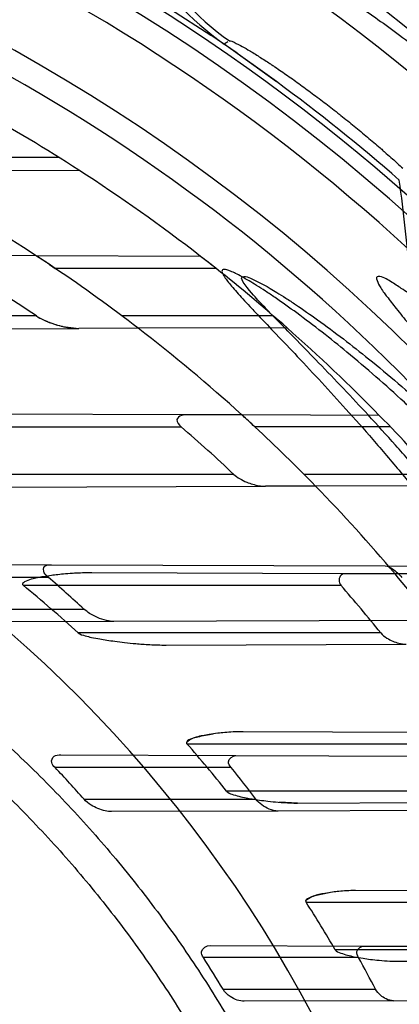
# Model space of a CAD drawing. Header units: millimetres. Extents: x 0 to 297, y 0 to 210.
# Tile 47 of 256: x 146.0358 to 146.1197, y 91.2105 to 91.428. Entities that reach past the tile are written whole.
import ezdxf

# ---------------------------------------------------------------- set-up
doc = ezdxf.new("R2010")
doc.units = ezdxf.units.MM
doc.header["$LTSCALE"] = 16.335
doc.layers.get('0').update_dxf_attribs({"linetype": 'CONTINUOUS'})
for name, color, linetype in [('01_GLOBAL', 7, 'CONTINUOUS'), ('INTFCLR_1', 7, 'CONTINUOUS'), ('INTFCLR_144815', 7, 'CONTINUOUS')]:
    doc.layers.add(name, color=color, linetype=linetype)

msp = doc.modelspace()

# ---------------------------------------------------------------- linework, layer by layer
at = {"color": 7, "linetype": 'Continuous'}
msp.add_circle((146.8548034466, 92.13446435), 2.66, dxfattribs=at)
at = {"color": 9, "linetype": 'Continuous'}
msp.add_arc((146.8548034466, 92.13446435), 2.6259090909, 182.9674534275, 267.0325465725, dxfattribs=at)
at = {"layer": '01_GLOBAL', "color": 7, "linetype": 'Continuous'}
msp.add_circle((146.8548034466, 92.13446435), 2.695, dxfattribs=at)
at = {"layer": 'INTFCLR_1', "color": 9, "linetype": 'Continuous'}
for p, q in [((146.0444739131, 91.3975186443), (145.9487531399, 91.3975186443)), ((145.9657333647, 91.3944589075), (146.0488330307, 91.3947489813)), ((146.0757812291, 91.3756942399), (146.0394220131, 91.3758211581)), ((146.0792014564, 91.3730186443), (146.0436433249, 91.3730186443)), ((146.0394833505, 91.3625186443), (145.9117306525, 91.3625186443)), ((146.091902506, 91.3625186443), (146.0584182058, 91.3625186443)), ((145.9692814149, 91.3594712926), (146.0488841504, 91.35974915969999)), ((146.0948933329, 91.3599097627), (146.0620095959, 91.3597949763)), ((146.0729750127, 91.3407040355), (146.0044979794, 91.34094306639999)), ((146.1153019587, 91.34055628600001), (146.0849143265, 91.3406623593)), ((145.9823517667, 91.3380186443), (146.0714762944, 91.3380186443)), ((146.117767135, 91.3380186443), (146.0877972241, 91.3380186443)), ((146.0831426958, 91.3275186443), (146.00152254, 91.3275186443)), ((146.12750555, 91.3275186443), (146.0986647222, 91.3275186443)), ((146.0286291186, 91.324678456), (146.0901310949, 91.3248931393)), ((146.1297089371, 91.3250312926), (146.1012081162, 91.32493180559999)), ((145.9941342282, 91.30772924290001), (146.0428359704, 91.307559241)), ((146.1165994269, 91.307301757), (146.1906055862, 91.3070434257)), ((146.0421269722, 91.3047686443), (145.9931419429, 91.3047686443)), ((146.1083527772, 91.3055805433), (146.0517130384, 91.3057782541)), ((146.1457980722, 91.305449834), (146.1187734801, 91.3055441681)), ((146.0365197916, 91.3030186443), (146.1067828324, 91.3030186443)), ((146.0033985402, 91.2977686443), (146.0499976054, 91.2977686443)), ((146.0566160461, 91.2950261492), (146.0122911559, 91.2948714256)), ((146.1156249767, 91.2925186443), (146.0487327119, 91.2925186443)), ((146.0681950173, 91.2898165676), (146.1212333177, 91.290001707)), ((146.1354262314, 91.27048603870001), (146.085160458, 91.2706615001)), ((146.0727722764, 91.2680186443), (146.1337636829, 91.2680186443)), ((146.0448644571, 91.2655521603), (146.0835865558, 91.2654169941)), ((146.0825676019, 91.26276864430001), (146.0435891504, 91.26276864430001)), ((146.1405891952, 91.2575186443), (146.0815347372, 91.2575186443)), ((146.0500057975, 91.2557686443), (146.0879751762, 91.2557686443)), ((146.0972084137, 91.25491784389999), (146.1452844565, 91.25508566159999)), ((146.0929097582, 91.2531528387), (146.0560940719, 91.2530243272)), ((146.1563456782, 91.2354130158), (146.1100284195, 91.2355746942)), ((146.0991052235, 91.2330186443), (146.1545759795, 91.2330186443)), ((146.0779468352, 91.22343668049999), (146.1119759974, 91.2233178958)), ((146.1598068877, 91.22251864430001), (146.1055605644, 91.22251864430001)), ((146.1107020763, 91.22076864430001), (146.0764210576, 91.22076864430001)), ((146.1189566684, 91.21999375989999), (146.1638468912, 91.220150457)), ((146.0807451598, 91.2137686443), (146.1144854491, 91.2137686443)), ((146.1184178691, 91.2112418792), (146.0854226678, 91.2111267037))]:
    msp.add_line(p, q, dxfattribs=at)
at = {"layer": 'INTFCLR_1', "color": 6, "linetype": 'Continuous'}
for p, q in [((146.0394220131, 91.3758211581), (146.0245442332, 91.3758730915)), ((146.0620095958, 91.3597949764), (146.0488841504, 91.35974915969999)), ((146.0849143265, 91.3406623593), (146.0729750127, 91.3407040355)), ((146.1012081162, 91.32493180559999), (146.0901310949, 91.3248931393)), ((146.0428359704, 91.307559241), (146.1165994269, 91.307301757)), ((146.1187734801, 91.3055441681), (146.1083527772, 91.3055805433)), ((146.1264587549, 91.2952699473), (146.0566160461, 91.2950261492)), ((146.0835865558, 91.2654169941), (146.1476880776, 91.2651932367)), ((146.1548589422, 91.253369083), (146.0929097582, 91.2531528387)), ((146.1119759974, 91.2233178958), (146.1705875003, 91.22311330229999)), ((146.1184178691, 91.2112418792), (146.1757315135, 91.2114419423))]:
    msp.add_line(p, q, dxfattribs=at)
at = {"layer": 'INTFCLR_1', "color": 7, "linetype": 'Continuous'}
for p, q in [((146.078115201, 91.37387513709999), (146.0757812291, 91.3756942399)), ((146.0423474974, 91.3738879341), (146.0436433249, 91.3730186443)), ((146.0792014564, 91.3730186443), (146.078115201, 91.37387513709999)), ((146.0453558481, 91.3602002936), (146.0488841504, 91.35974915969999)), ((146.0868533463, 91.33889048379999), (146.0877972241, 91.3380186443)), ((146.0972084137, 91.25491784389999), (146.0932572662, 91.25507969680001))]:
    msp.add_line(p, q, dxfattribs=at)
at = {"layer": 'INTFCLR_1', "color": 6, "linetype": 'Continuous'}
for centre, radius, start, end in [((145.8396077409, 91.0702686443), 0.4224162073, 270, 90.00000002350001), ((145.8396077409, 91.0702686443), 0.4014439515, 270, 90.00000002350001), ((145.8396077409, 91.0702686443), 0.3860864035, 57.18603115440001, 61.0218089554), ((145.8415325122, 91.0710035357), 0.3523713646, 55.82187042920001, 58.99173825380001), ((145.8396077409, 91.0702686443), 0.3650864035, 52.4700577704, 56.0223614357), ((145.8396077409, 91.0702686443), 0.3860864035, 48.60750313, 51.6422147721), ((145.8396077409, 91.0702686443), 0.3860864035, 41.2891321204, 44.43264804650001), ((145.8371943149, 91.0659732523), 0.3590216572, 46.7603402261, 49.2653936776), ((145.8396077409, 91.0702686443), 0.3650864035, 44.23014287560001, 47.17118210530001), ((145.8401559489, 91.0697524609), 0.3098788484, 47.37685882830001, 49.3245008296), ((145.8396077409, 91.0702686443), 0.3650864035, 37.010446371, 40.1235459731), ((145.8490106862, 91.0725677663), 0.2970980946, 47.75960510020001, 50.86606315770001), ((145.8283371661, 91.0595672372), 0.3698657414, 39.0373592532, 41.1639436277), ((145.8478047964, 91.0713726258), 0.2987976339, 38.53434000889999, 41.15698718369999), ((145.8400518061, 91.0697523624), 0.2805044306, 41.5404913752, 43.4802280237), ((145.8399590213, 91.069762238), 0.3100167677, 36.869053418, 38.5038802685), ((145.8469955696, 91.0707887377), 0.2997962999, 30.4050647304, 32.7608541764), ((145.83985929, 91.0698020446), 0.2806285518, 30.8648533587, 32.544793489), ((145.8397988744, 91.0698279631), 0.3101155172, 27.6553429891, 29.1254894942)]:
    msp.add_arc(centre, radius, start, end, dxfattribs=at)
at = {"layer": 'INTFCLR_1', "color": 9, "linetype": 'Continuous'}
for radius, start, end in [(0.3650864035, 56.81755615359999, 90), (0.3860864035, 52.2866422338, 57.18603115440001), (0.2950858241, 22.4933176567, 89.9999999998), (0.3650864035, 47.7850563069, 52.4700577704), (0.3860864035, 44.43264804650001, 48.60750313), (0.3650864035, 40.1235459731, 44.23014287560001)]:
    msp.add_arc((145.8396077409, 91.0702686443), radius, start, end, dxfattribs=at)
at = {"layer": 'INTFCLR_1', "color": 7, "linetype": 'Continuous'}
for centre, radius, start, end in [((145.8396077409, 91.0702686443), 0.3650864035, 56.0223614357, 56.81755615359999), ((145.8514700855, 91.0882195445), 0.3435703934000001, 56.2500143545, 56.83478749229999), ((145.8396077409, 91.0702686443), 0.3860864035, 51.6422147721, 52.2866422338), ((145.8398234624, 91.0705454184), 0.3857354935, 51.84642445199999, 52.2868423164), ((145.9586349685, 91.2009723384), 0.1883076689, 47.467026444, 47.88651354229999), ((145.8396077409, 91.0702686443), 0.3650864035, 47.17118210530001, 47.7850563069), ((146.051564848, 91.2423359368), 0.0634424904, 89.86616708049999, 93.49403064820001)]:
    msp.add_arc(centre, radius, start, end, dxfattribs=at)
at = {"layer": 'INTFCLR_1', "color": 9, "linetype": 'Continuous'}
for points, knots in [([(146.215167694, 90.9396470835), (146.2159987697, 90.9419085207), (146.2176274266, 90.946474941), (146.2207305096, 90.9557355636), (146.2257654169, 90.97235802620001), (146.2304341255, 90.99186806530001), (146.2335169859, 91.0093050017), (146.2348129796, 91.0182086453), (146.2354818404, 91.02335838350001), (146.2370256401, 91.0362869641), (146.2386297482, 91.0583777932), (146.2383725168, 91.0844410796), (146.2371603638, 91.1013312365), (146.2363978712, 91.10913017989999), (146.2358364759, 91.11431722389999), (146.2341019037, 91.1283170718), (146.2301634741, 91.1507347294), (146.2244881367, 91.17262139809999), (146.2204287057, 91.18561168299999), (146.2189019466, 91.1902581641), (146.2165792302, 91.19710265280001), (146.2113391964, 91.2114121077), (146.2022901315, 91.2324139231), (146.191984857, 91.25225539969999), (146.1848007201, 91.2644679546), (146.1814430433, 91.2699042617), (146.1792124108, 91.2734478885), (146.1731796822, 91.2827676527), (146.1630706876, 91.2970711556), (146.1490288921, 91.31448381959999), (146.1371354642, 91.3275359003), (146.1288272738, 91.33587871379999), (146.1242335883, 91.3402958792), (146.1178598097, 91.34625301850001), (146.1089384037, 91.3540531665), (146.0992814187, 91.3616216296), (146.0931582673, 91.3659756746), (146.0901748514, 91.36797805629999), (146.0877179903, 91.3695554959), (146.0855301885, 91.370872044), (146.0836031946, 91.37188306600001), (146.0825200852, 91.3723860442), (146.0816575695, 91.37269367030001), (146.0810609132, 91.3728329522), (146.0805598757, 91.3727572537), (146.0804622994, 91.37228572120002), (146.0807027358, 91.3717645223), (146.0811202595, 91.37104224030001), (146.0817948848, 91.3701330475), (146.0826939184, 91.36902450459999), (146.0838249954, 91.3677243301), (146.0851758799, 91.36623182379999), (146.086740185, 91.3645487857), (146.0892045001, 91.3619398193), (146.0927127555, 91.3582725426), (146.0992604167, 91.35140180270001), (146.106411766, 91.3436935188), (146.1129263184, 91.3363261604), (146.1169531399, 91.331641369), (146.123428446, 91.3239507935), (146.1333417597, 91.31148785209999), (146.1463378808, 91.2933556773), (146.155744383, 91.27855323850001), (146.1619029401, 91.26801686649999), (146.1660815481, 91.2606062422), (146.1732904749, 91.2470796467), (146.1829180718, 91.22665319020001), (146.189559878, 91.2096229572), (146.192649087, 91.2007931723)], [0, 0, 0, 0, 0.0103790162, 0.0208837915, 0.0420711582, 0.08518389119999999, 0.1071959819, 0.1183353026, 0.1239410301, 0.1295663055, 0.1744258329, 0.2192337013, 0.2417180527, 0.2473539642, 0.2529903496, 0.2641931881, 0.3081223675, 0.3509244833, 0.3614867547, 0.3667496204, 0.3719934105, 0.3926231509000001, 0.4323812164, 0.470412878, 0.488854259, 0.4934078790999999, 0.4979383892, 0.5068921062, 0.5412323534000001, 0.5733304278, 0.6031976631, 0.6172528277, 0.6240454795, 0.630650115, 0.6548352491, 0.6750685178, 0.6834752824, 0.6871962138, 0.6905460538, 0.6960524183, 0.6981915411, 0.6999110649, 0.7012078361, 0.7020914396, 0.7026255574, 0.7031007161, 0.7038824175, 0.7050749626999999, 0.7066970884, 0.7087489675, 0.7112252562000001, 0.7141187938, 0.7174211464, 0.7211233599, 0.729578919, 0.7392839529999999, 0.762009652, 0.7748693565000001, 0.7816473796, 0.7886214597, 0.8181786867, 0.8502212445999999, 0.8846823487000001, 0.8936821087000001, 0.9027944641, 0.9213301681, 0.9597016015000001, 1, 1, 1, 1]), ([(146.1992099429, 91.20019722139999), (146.1960588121, 91.2089902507), (146.1892828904, 91.22594970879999), (146.1794698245, 91.24627169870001), (146.1721239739, 91.2597257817), (146.1678648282, 91.26709857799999), (146.1615839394, 91.2775869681), (146.1519904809, 91.292320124), (146.1387431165, 91.3103555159), (146.12864185, 91.32274522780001), (146.1220434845, 91.3303899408), (146.1179380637, 91.3350487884), (146.1112965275, 91.3423740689), (146.104001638, 91.3500411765), (146.0973362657, 91.35685518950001), (146.0937384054, 91.3605216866), (146.091259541, 91.3630706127), (146.089155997, 91.3652879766), (146.0875467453, 91.3669643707), (146.0839795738, 91.37126884), (146.0853256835, 91.3712686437)], [0, 0, 0, 0, 0.1351411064, 0.2639657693, 0.3262515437, 0.3568857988, 0.3871506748, 0.5031238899, 0.6110823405, 0.7107727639, 0.7343091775, 0.7571888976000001, 0.8006105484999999, 0.8773801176, 0.9101731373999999, 0.9387430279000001, 0.9512497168, 0.9624026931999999, 0.9805243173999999, 1, 1, 1, 1]), ([(146.0853256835, 91.3712686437), (146.0858354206, 91.3712685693), (146.0884302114, 91.37024205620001), (146.0914097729, 91.3684995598), (146.094679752, 91.36644225), (146.0977098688, 91.3644452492), (146.1039326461, 91.360106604), (146.1137472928, 91.3525690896), (146.1228234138, 91.3447983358), (146.1293077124, 91.3388643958), (146.1339781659, 91.33446754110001), (146.1424222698, 91.3261670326), (146.1545124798, 91.3131819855), (146.1687911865, 91.29585634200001), (146.1790766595, 91.28161812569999), (146.1852148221, 91.2723404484), (146.1874832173, 91.2688147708), (146.1908964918, 91.263408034), (146.1981971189, 91.2512666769), (146.2086731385, 91.2315369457), (146.2178781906, 91.21064109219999), (146.2232089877, 91.19640184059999), (146.2255710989, 91.18959322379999), (146.227123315, 91.18497242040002), (146.2312489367, 91.17205880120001), (146.2370185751, 91.1502981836), (146.2410247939, 91.1279970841), (146.242788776, 91.1140716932), (146.2433595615, 91.1089133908), (146.2441347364, 91.1011583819), (146.2453671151, 91.08436335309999), (146.2456287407, 91.058442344), (146.2439975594, 91.03647449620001), (146.2424282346, 91.02361998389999), (146.2417481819, 91.0184987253), (146.2404303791, 91.0096435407), (146.2372949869, 90.9922981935), (146.2325471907, 90.97289442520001), (146.2274296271, 90.95636879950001), (146.2242749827, 90.9471599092), (146.2226192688, 90.94261896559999), (146.2217743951, 90.9403701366)], [0, 0, 0, 0, 0.0031306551, 0.0166311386, 0.0214593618, 0.0268204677, 0.03892666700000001, 0.0680356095, 0.1027865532, 0.1122690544, 0.1220182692, 0.1421808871, 0.1849821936, 0.2309157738, 0.2799873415, 0.2927705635, 0.2992370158, 0.3057352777, 0.3320402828, 0.3862318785, 0.4428084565, 0.4721382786, 0.4795908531, 0.487069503, 0.5020757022, 0.562848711, 0.6251729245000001, 0.641061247, 0.6490543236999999, 0.6570463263, 0.6889269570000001, 0.7524525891, 0.8160592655, 0.8240370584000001, 0.8319876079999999, 0.8477879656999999, 0.8790177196, 0.9402188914, 0.9703170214, 0.9852457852, 1, 1, 1, 1])]:
    msp.add_open_spline(points, degree=3, knots=knots, dxfattribs=at)
at = {"layer": 'INTFCLR_1', "color": 6, "linetype": 'Continuous'}
for points, knots in [([(146.1150652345, 91.3712686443), (146.1142109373, 91.3712686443), (146.1157546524, 91.3683280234), (146.1170803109, 91.3667058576), (146.1192467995, 91.3638593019), (146.1219201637, 91.3606396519), (146.125337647, 91.3565305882), (146.129332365, 91.3517587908), (146.1336170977, 91.3465688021), (146.1378478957, 91.3413533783), (146.1417862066, 91.33638567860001), (146.1454017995, 91.33172329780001), (146.1486896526, 91.3273866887), (146.1516611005, 91.3233827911), (146.1543369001, 91.3197024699), (146.156743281, 91.3163299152), (146.1589048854, 91.3132456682), (146.1608385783, 91.3104414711), (146.1625660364, 91.3078989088), (146.1641084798, 91.30559694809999), (146.165490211, 91.30350884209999), (146.1667189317, 91.3016311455), (146.1678098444, 91.29994672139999), (146.1687779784, 91.29843810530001), (146.1696459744, 91.2970741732), (146.1706214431, 91.29552968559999), (146.171753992, 91.2937197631), (146.1728766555, 91.29190262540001), (146.1738510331, 91.2903096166), (146.1746912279, 91.2889253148), (146.1756155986, 91.2873892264), (146.1766371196, 91.2856754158), (146.1777643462, 91.28376355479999), (146.1790081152, 91.2816276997), (146.1803754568, 91.2792474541), (146.181880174, 91.2765877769), (146.1835347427, 91.2736124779), (146.1853542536, 91.27027563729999), (146.1873580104, 91.2665190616), (146.1895596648, 91.26228659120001), (146.1919715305, 91.2575132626), (146.194608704, 91.25211957), (146.1974929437, 91.24599442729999), (146.200642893, 91.2390039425), (146.2040752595, 91.23097719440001), (146.207802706, 91.22170867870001), (146.2118351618, 91.2109047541), (146.2161179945, 91.1983172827), (146.2203681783, 91.1842931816), (146.2242872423, 91.1694234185), (146.2276657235, 91.1543820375), (146.2304753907, 91.139299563), (146.2327156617, 91.12423570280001), (146.2343982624, 91.1091881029), (146.2355287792, 91.09419226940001), (146.236117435, 91.07923359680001), (146.2361708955, 91.0643357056), (146.2356951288, 91.04948488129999), (146.2346936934, 91.03468304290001), (146.2331693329, 91.0199420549), (146.2311191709, 91.00523224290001), (146.2285428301, 90.9905732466), (146.2254275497, 90.9759332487), (146.2217708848, 90.96133081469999), (146.2176203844, 90.94696854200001), (146.2132204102, 90.93354429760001), (146.2088852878, 90.9216267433), (146.2048596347, 90.91144843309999), (146.2011587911, 90.9027023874), (146.1977663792, 90.8951298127), (146.1946668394, 90.88853337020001), (146.1918379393, 90.88275133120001), (146.1892594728, 90.8776633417), (146.1869119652, 90.8731715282), (146.1847820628, 90.86920240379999), (146.1828538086, 90.8656918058), (146.1811073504, 90.8625765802), (146.1795253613, 90.85980462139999), (146.1780916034, 90.8573318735), (146.1767959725, 90.85512907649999), (146.1756290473, 90.853169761), (146.1745782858, 90.8514245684), (146.1736278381, 90.8498612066), (146.1727650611, 90.8484544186), (146.1719665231, 90.84716262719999), (146.1711689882, 90.84588214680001), (146.1703111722, 90.8445150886), (146.1693416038, 90.84298277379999), (146.1682509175, 90.8412753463), (146.1670226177, 90.8393723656), (146.1656376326, 90.83725160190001), (146.1640803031, 90.83489670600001), (146.1623329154, 90.8322916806), (146.1603729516, 90.82941522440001), (146.1581781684, 90.826247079), (146.1557236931, 90.8227690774), (146.1529902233, 90.81897164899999), (146.1499514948, 90.81483864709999), (146.1465806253, 90.8103557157), (146.1428687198, 90.80553486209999), (146.1388145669, 90.8003907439), (146.1344498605, 90.7949851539), (146.129996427, 90.7895765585), (146.1258273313, 90.7845911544), (146.1222457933, 90.7802900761), (146.1194492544, 90.7769295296), (146.1171773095, 90.7739602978), (146.1158081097, 90.7722877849), (146.114193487, 90.7692686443), (146.1150652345, 90.7692686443)], [0, 0, 0, 0, 0.0038604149, 0.007501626, 0.0124785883, 0.0188917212, 0.0268498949, 0.0364677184, 0.0470694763, 0.05724446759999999, 0.0668187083, 0.0757144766, 0.08390537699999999, 0.0914099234, 0.09824517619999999, 0.1044667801, 0.1101313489, 0.1152642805, 0.1198589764, 0.1240215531, 0.1277856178, 0.1311734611, 0.1341617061, 0.1368541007, 0.1392736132, 0.1414672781, 0.1451087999, 0.148921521, 0.1511192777, 0.1535471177, 0.1562389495, 0.1592204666, 0.1625628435, 0.1662680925, 0.1703891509, 0.1749670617, 0.1800766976, 0.185772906, 0.1921414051, 0.1993155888, 0.2073311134, 0.2163077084, 0.2264451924, 0.2379233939, 0.2509534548, 0.2658909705, 0.2830621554, 0.3030578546, 0.3259639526, 0.3492662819, 0.3725305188, 0.395610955, 0.4185782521, 0.4413347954, 0.4640172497, 0.4865192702, 0.5089682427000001, 0.5313242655, 0.5536477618, 0.5759939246, 0.5982772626, 0.6207472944, 0.6432362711, 0.6658996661, 0.6887559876, 0.7107777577, 0.7297237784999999, 0.7460531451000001, 0.7602331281, 0.7726347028, 0.7835467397, 0.7931663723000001, 0.8017211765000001, 0.8093215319, 0.8160683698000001, 0.8220757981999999, 0.8274205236, 0.83220661, 0.8364980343, 0.8403367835, 0.8437547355, 0.8468031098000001, 0.8495420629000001, 0.8520223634, 0.8542604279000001, 0.8564046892, 0.8588391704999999, 0.8615533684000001, 0.8645986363, 0.8679945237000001, 0.8717882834, 0.8760445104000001, 0.8807522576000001, 0.8859628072, 0.8917731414, 0.8981681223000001, 0.9051985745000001, 0.9129160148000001, 0.9213486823, 0.930543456, 0.9404096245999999, 0.9509435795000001, 0.9619432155, 0.9720502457, 0.9803711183, 0.9870628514, 0.9922716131, 0.9960607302, 1, 1, 1, 1]), ([(146.1150652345, 90.7692686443), (146.1160387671, 90.7692686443), (146.1177271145, 90.7704064), (146.1203228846, 90.771969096), (146.1232989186, 90.77413160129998), (146.1269787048, 90.7769491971), (146.1313602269, 90.7805465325), (146.136189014, 90.7847397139), (146.1410884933, 90.7892225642), (146.14571304, 90.7936536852), (146.1499506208, 90.7978758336), (146.1538079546, 90.8018604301), (146.1573032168, 90.80558744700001), (146.1604624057, 90.80905244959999), (146.1633068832, 90.8122543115), (146.1658602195, 90.8151952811), (146.1681553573, 90.81789510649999), (146.1702110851, 90.8203595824), (146.1720499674, 90.82260144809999), (146.1736917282, 90.82463420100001), (146.175161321, 90.82647923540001), (146.1764960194, 90.8281758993), (146.177810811, 90.8298661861), (146.1792115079, 90.8316888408), (146.1806985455, 90.83365031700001), (146.1821699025, 90.8356187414), (146.183615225, 90.8375779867), (146.1851191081, 90.83964462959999), (146.1867839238, 90.8419668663), (146.1886446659, 90.84460610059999), (146.1907239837, 90.84761283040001), (146.1930437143, 90.8510418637), (146.1956231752, 90.8549500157), (146.1984823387, 90.8594072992), (146.2016518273, 90.86451166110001), (146.2051614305, 90.8703758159), (146.209038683, 90.87713741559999), (146.2133125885, 90.8849785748), (146.2180078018, 90.8941127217), (146.2231555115, 90.90485947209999), (146.2286552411, 90.91737178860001), (146.2341538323, 90.9312565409), (146.2392951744, 90.9458956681), (146.2438614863, 90.9607345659), (146.2478132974, 90.9756282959), (146.2511637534, 90.9905608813), (146.2539112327, 91.0054533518), (146.2560779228, 91.020346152), (146.2576685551, 91.0351758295), (146.2586982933, 91.04996599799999), (146.2591763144, 91.0647019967), (146.2591102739, 91.07938636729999), (146.2585051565, 91.0940278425), (146.2573642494, 91.1086171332), (146.2556872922, 91.1231604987), (146.2534729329, 91.1376558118), (146.2507211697, 91.1520808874), (146.2474209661, 91.1664680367), (146.2435667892, 91.18079923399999), (146.239139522, 91.1950910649), (146.234151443, 91.20927087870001), (146.2288018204, 91.2228037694), (146.2234345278, 91.2350612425), (146.218408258, 91.24561069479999), (146.2138248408, 91.25458398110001), (146.2096571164, 91.2622864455), (146.2058775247, 91.2689320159), (146.2024553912, 91.2746998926), (146.1993628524, 91.27972662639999), (146.196567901, 91.2841272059), (146.1940471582, 91.2879852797), (146.1917761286, 91.291377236), (146.189737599, 91.2943570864), (146.1879066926, 91.29698229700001), (146.18627007, 91.2992900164), (146.1848016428, 91.3013303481), (146.183482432, 91.3031394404), (146.182221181, 91.3048484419), (146.1809100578, 91.3066048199), (146.1794654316, 91.30851560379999), (146.1779774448, 91.3104564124), (146.1764846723, 91.31237679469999), (146.1749729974, 91.3142966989), (146.1733137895, 91.3163746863), (146.1714604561, 91.3186595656), (146.1693845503, 91.3211749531), (146.1670661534, 91.32393152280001), (146.1644777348, 91.32694376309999), (146.1615962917, 91.33021938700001), (146.1583918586, 91.3337681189), (146.154841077, 91.33758842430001), (146.1509238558, 91.34167085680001), (146.1466153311, 91.3459997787), (146.1419164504, 91.35053715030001), (146.1369054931, 91.3551583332), (146.1319289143, 91.35951049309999), (146.1273729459, 91.3632762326), (146.1235388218, 91.3662278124), (146.1204516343, 91.36848349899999), (146.1177826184, 91.37009623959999), (146.1160568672, 91.3712686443), (146.1150652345, 91.3712686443)], [0, 0, 0, 0, 0.0042187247, 0.0081401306, 0.0133978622, 0.0200459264, 0.0282638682, 0.0379443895, 0.0477615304, 0.05703690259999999, 0.0656973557, 0.0736821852, 0.0810680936, 0.0878383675, 0.0940009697, 0.0996271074, 0.1047154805, 0.1093563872, 0.1135342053, 0.1172803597, 0.1206792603, 0.1237557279, 0.1266349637, 0.1299589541, 0.1337168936, 0.1373013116, 0.1406085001, 0.1442672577, 0.148377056, 0.1529904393, 0.1582606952, 0.164218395, 0.1709303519, 0.1785521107, 0.1871652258, 0.1969659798, 0.2081658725, 0.2209392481, 0.2356613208, 0.2526660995, 0.2725685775, 0.2948769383, 0.3173640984, 0.3397873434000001, 0.3621386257, 0.3841211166, 0.4060891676, 0.4277469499, 0.4493218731, 0.470705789, 0.4919793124, 0.5131981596, 0.5343255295, 0.5554668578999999, 0.5765984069, 0.5977513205, 0.6189954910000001, 0.6402209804, 0.6617015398, 0.6832900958, 0.7050415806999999, 0.7268239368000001, 0.7463339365, 0.7630160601, 0.7774553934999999, 0.7899931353, 0.8009638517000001, 0.8105830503, 0.8190545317, 0.8265380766, 0.8331730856, 0.8390248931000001, 0.8442268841, 0.8488182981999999, 0.8528943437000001, 0.8564866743, 0.8597116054, 0.8625968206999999, 0.8656908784, 0.8692094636, 0.8729771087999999, 0.8762884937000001, 0.879749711, 0.8835661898, 0.8878115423, 0.8924986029, 0.8976989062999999, 0.9034198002, 0.9097088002, 0.9166034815, 0.9241390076, 0.9323094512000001, 0.9411199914, 0.9506041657, 0.9606137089, 0.9706541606, 0.9792553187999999, 0.9862062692, 0.9916647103, 0.9957028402, 1, 1, 1, 1]), ([(146.0729750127, 91.3407040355), (146.0724945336, 91.3407057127), (146.0715893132, 91.3407097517), (146.0700066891, 91.33955381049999), (146.0710086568, 91.3384210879), (146.0714762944, 91.3380186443)], [0, 0, 0, 0, 0.3109917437, 0.6006697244, 1, 1, 1, 1]), ([(145.8396077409, 91.3386804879), (145.8422420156, 91.3387927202), (145.8475141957, 91.33893953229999), (145.8554252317, 91.3389265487), (145.8633324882, 91.3386803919), (145.871229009, 91.3382012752), (145.8791079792, 91.33748961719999), (145.8869625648, 91.3365460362), (145.8947859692, 91.3353713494), (145.9025714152, 91.3339665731), (145.9103121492, 91.3323329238), (145.9180014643, 91.33047181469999), (145.9256326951, 91.3283848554), (145.9331992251, 91.3260738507), (145.940694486, 91.32354080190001), (145.9481119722, 91.3207879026), (145.9554452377, 91.31781753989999), (145.9626879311, 91.3146322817), (145.9698338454, 91.3112348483), (145.9768766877, 91.30762821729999), (145.9838104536, 91.303815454), (145.9906289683, 91.299799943), (145.9973264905, 91.2955850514), (146.0038969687, 91.2911745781), (146.0103348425, 91.28657225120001), (146.0166343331, 91.2817822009), (146.0227901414, 91.27680845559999), (146.0287967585, 91.2716554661), (146.0346491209, 91.26632757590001), (146.0403420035, 91.2608295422), (146.0458705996, 91.2551660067), (146.0512299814, 91.2493420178), (146.0564156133, 91.24336250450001), (146.0614228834, 91.2372327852), (146.0662475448, 91.23095805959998), (146.0708853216, 91.22454388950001), (146.0753322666, 91.2179957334), (146.0795844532, 91.211319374), (146.0836382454, 91.2045205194), (146.0874900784, 91.1976051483), (146.0911366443, 91.1905791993), (146.0945747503, 91.1834488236), (146.0978014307, 91.1762201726), (146.1008138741, 91.16889953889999), (146.1036094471, 91.16149333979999), (146.1053270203, 91.1565029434), (146.1061488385, 91.1539957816)], [0, 0, 0, 0, 0.0227205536, 0.0454410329, 0.06816134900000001, 0.09088163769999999, 0.1136018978, 0.1363221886, 0.1590426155, 0.1817632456, 0.2044840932, 0.2272051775, 0.2499266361, 0.2726484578, 0.2953706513, 0.3180932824, 0.3408163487, 0.363539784, 0.3862638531, 0.4089891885, 0.4317141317, 0.4544408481, 0.4771673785, 0.4998953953, 0.5226228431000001, 0.5453516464, 0.5680799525, 0.5908095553, 0.6135387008, 0.6362690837, 0.6589990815, 0.6817302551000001, 0.7044610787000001, 0.7271930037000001, 0.7499246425, 0.7726572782, 0.7953897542, 0.8181230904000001, 0.8408563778, 0.8635903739, 0.8863244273, 0.90905904, 0.9317938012, 0.9545290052, 0.9772643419, 1, 1, 1, 1]), ([(145.8396077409, 91.3310809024), (145.8448083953, 91.3312942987), (145.8552252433, 91.3314089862), (145.8708287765, 91.3306471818), (145.8863869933, 91.3289483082), (145.9018926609, 91.3263059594), (145.9172546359, 91.32272009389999), (145.9321403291, 91.3182799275), (145.9466984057, 91.3129855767), (145.9609232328, 91.3068418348), (145.9749848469, 91.2997334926), (145.9885894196, 91.29179046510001), (146.0016818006, 91.2830465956), (146.014218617, 91.27353391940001), (146.0261538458, 91.26328779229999), (146.0374487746, 91.2523430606), (146.0480597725, 91.2407439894), (146.0579508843, 91.22853034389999), (146.0670808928, 91.2157564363), (146.0754235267, 91.20246362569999), (146.0829524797, 91.1886946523), (146.0896391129, 91.17450229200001), (146.0954570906, 91.1599467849), (146.1003896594, 91.14507572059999), (146.104422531, 91.1299349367), (146.1075415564, 91.1145764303), (146.109734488, 91.09905859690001), (146.1109929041, 91.08344415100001), (146.1113133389, 91.0677984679), (146.110697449, 91.05217682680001), (146.1091501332, 91.0366306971), (146.1066772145, 91.0212064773), (146.1032874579, 91.00595758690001), (146.0989925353, 90.99093762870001), (146.0938089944, 90.97620456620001), (146.0877578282, 90.9618162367), (146.0808640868, 90.9478262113), (146.0731513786, 90.93427769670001), (146.0646508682, 90.9212234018), (146.0553942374, 90.9087085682), (146.0454166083, 90.8967758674), (146.0347444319, 90.8854561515), (146.0234240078, 90.8747992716), (146.0114894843, 90.86483495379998), (145.9989896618, 90.8556027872), (145.985966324, 90.8471340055), (145.9724717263, 90.83946000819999), (145.9585675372, 90.83261230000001), (145.9445877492, 90.8267306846), (145.9309740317, 90.8219033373), (145.9183319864, 90.818167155), (145.9068866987, 90.8153738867), (145.8966921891, 90.81333671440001), (145.8870094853, 90.8117760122), (145.877001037, 90.810537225), (145.8658733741, 90.809613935), (145.8532656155, 90.80913947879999), (145.8443587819, 90.8092614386), (145.8396077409, 90.80945638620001)], [0, 0, 0, 0, 0.0185657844, 0.0371317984, 0.05569073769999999, 0.0743563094, 0.09320240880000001, 0.1119235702, 0.129729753, 0.1484268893, 0.1671582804, 0.1858963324, 0.2045840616, 0.2232805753, 0.241995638, 0.2606572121, 0.2793460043, 0.298034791, 0.3166822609, 0.3353170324, 0.3539796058, 0.3726237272, 0.3912431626, 0.4098577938, 0.4284754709, 0.4470981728, 0.4657246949, 0.4843423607, 0.5029403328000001, 0.5215094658, 0.5400731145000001, 0.5586325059, 0.5771954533, 0.5957587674, 0.6143211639, 0.6328711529, 0.651401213, 0.6699184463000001, 0.6884460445, 0.7069331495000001, 0.7254085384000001, 0.7438945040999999, 0.7623917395, 0.7808314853, 0.7993176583, 0.8177869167, 0.8362093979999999, 0.8546575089, 0.8730374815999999, 0.8902753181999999, 0.9061521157, 0.9200376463, 0.9322836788, 0.9432240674, 0.9550134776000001, 0.9682465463, 0.9830392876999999, 1, 1, 1, 1]), ([(146.0831426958, 91.3275186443), (146.0835245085, 91.3271593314), (146.084446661, 91.3265186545), (146.0858656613, 91.3258317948), (146.0877577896, 91.3251718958), (146.0891736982, 91.32488979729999), (146.0901310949, 91.3248931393)], [0, 0, 0, 0, 0.2072844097, 0.4397876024, 0.6214839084, 1, 1, 1, 1]), ([(146.0421269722, 91.3047686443), (146.0417792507, 91.3050674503), (146.0410024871, 91.3056407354), (146.0410343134, 91.3075780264), (146.0423187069, 91.3075610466), (146.0428359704, 91.307559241)], [0, 0, 0, 0, 0.3159361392, 0.6435470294, 1, 1, 1, 1]), ([(146.1165994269, 91.307301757), (146.1171773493, 91.3072997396), (146.1181467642, 91.3067151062), (146.1193197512, 91.30580484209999), (146.1199722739, 91.3051257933), (146.1202700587, 91.3047686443)], [0, 0, 0, 0, 0.3827870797, 0.6920045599, 1, 1, 1, 1]), ([(146.1083527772, 91.3055805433), (146.1078435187, 91.305582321), (146.1063135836, 91.3056309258), (146.1062855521, 91.30358639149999), (146.1067828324, 91.3030186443)], [0, 0, 0, 0, 0.4028980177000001, 1, 1, 1, 1]), ([(146.0566160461, 91.2950261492), (146.0560689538, 91.29502423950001), (146.0548104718, 91.2952200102), (146.0530017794, 91.295845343), (146.0513293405, 91.2967202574), (146.0503815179, 91.29741530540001), (146.0499976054, 91.2977686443)], [0, 0, 0, 0, 0.2252889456, 0.518936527, 0.7851426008, 1, 1, 1, 1]), ([(146.1156249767, 91.2925186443), (146.1160011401, 91.2920539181), (146.1168702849, 91.2913663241), (146.1182542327, 91.29064868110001), (146.1196780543, 91.29016183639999), (146.1206917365, 91.2899998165), (146.1212333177, 91.290001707)], [0, 0, 0, 0, 0.2849232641, 0.5169212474, 0.741907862, 1, 1, 1, 1]), ([(146.0435891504, 91.26276864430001), (146.0432794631, 91.2630951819), (146.0425581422, 91.2638395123), (146.0432254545, 91.26556664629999), (146.0443584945, 91.26555392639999), (146.0448644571, 91.2655521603)], [0, 0, 0, 0, 0.312575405, 0.6485788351, 1, 1, 1, 1]), ([(146.0825676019, 91.26276864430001), (146.0822735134, 91.26313828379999), (146.0813773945, 91.2642654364), (146.0828703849, 91.265419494), (146.0835865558, 91.2654169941)], [0, 0, 0, 0, 0.3974289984, 1, 1, 1, 1]), ([(146.0560940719, 91.2530243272), (146.0556303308, 91.2530227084), (146.0545971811, 91.253162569), (146.053073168, 91.253659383), (146.0514575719, 91.254487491), (146.0504569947, 91.25525933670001), (146.0500057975, 91.2557686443)], [0, 0, 0, 0, 0.2037768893, 0.4539780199, 0.7010114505, 1, 1, 1, 1]), ([(146.0929097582, 91.2531528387), (146.0922515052, 91.25315054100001), (146.0909541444, 91.2534933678), (146.0892810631, 91.25442369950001), (146.0883394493, 91.2552828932), (146.0879751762, 91.2557686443)], [0, 0, 0, 0, 0.3447351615, 0.682022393, 1, 1, 1, 1]), ([(146.0764210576, 91.22076864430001), (146.0761664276, 91.22116760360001), (146.0755156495, 91.22251869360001), (146.0771651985, 91.22343940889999), (146.0779468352, 91.22343668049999)], [0, 0, 0, 0, 0.3771449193, 1, 1, 1, 1]), ([(146.1107020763, 91.22076864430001), (146.1104724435, 91.2211807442), (146.1099450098, 91.22240345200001), (146.1113099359, 91.2233202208), (146.1119759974, 91.2233178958)], [0, 0, 0, 0, 0.4146154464, 1, 1, 1, 1]), ([(146.0854226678, 91.2111267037), (146.084905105, 91.21112489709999), (146.0838085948, 91.2113491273), (146.082149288, 91.212178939), (146.0811323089, 91.21312079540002), (146.0807451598, 91.2137686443)], [0, 0, 0, 0, 0.2798912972, 0.5918630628, 1, 1, 1, 1]), ([(146.1184178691, 91.2112418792), (146.1178642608, 91.2112399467), (146.116823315, 91.2115437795), (146.1154668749, 91.21243128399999), (146.1147518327, 91.2132602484), (146.1144854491, 91.2137686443)], [0, 0, 0, 0, 0.3425886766, 0.6448211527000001, 1, 1, 1, 1])]:
    msp.add_open_spline(points, degree=3, knots=knots, dxfattribs=at)
at = {"layer": 'INTFCLR_1', "color": 7, "linetype": 'Continuous'}
for points, knots in [([(146.0394831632, 91.3625189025), (146.040021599, 91.3621512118), (146.0413252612, 91.3614735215), (146.0431374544, 91.3607930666), (146.0448639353, 91.360300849), (146.0466615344, 91.35991212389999), (146.0480284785, 91.3597416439), (146.0488832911, 91.35974838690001)], [0, 0, 0, 0, 0.197546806, 0.4425755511, 0.5857667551, 0.7409974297, 1, 1, 1, 1]), ([(146.0394833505, 91.3625186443), (146.0399706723, 91.36220011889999), (146.0408977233, 91.3616878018), (146.0423756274, 91.36107367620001), (146.0438285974, 91.3605843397), (146.0448535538, 91.3603140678), (146.0453558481, 91.3602002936)], [0, 0, 0, 0, 0.2753781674, 0.4990544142, 0.7563927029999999, 1, 1, 1, 1]), ([(146.0517130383, 91.3057782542), (146.0512542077, 91.3057791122), (146.0499917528, 91.3057699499), (146.0480554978, 91.30569309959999), (146.046013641, 91.3055462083), (146.0442988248, 91.3053759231), (146.042672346, 91.3051735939), (146.0411863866, 91.3049583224), (146.0396330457, 91.3046531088), (146.0383160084, 91.30442636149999), (146.0359443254, 91.3035072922), (146.0365197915, 91.3030186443)], [0, 0, 0, 0, 0.0874706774, 0.2406530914, 0.3693523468, 0.4775583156, 0.5694915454, 0.6806076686, 0.7685462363, 0.8560793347, 1, 1, 1, 1]), ([(146.048732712, 91.2925186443), (146.0491583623, 91.29215920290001), (146.0502051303, 91.2918648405), (146.0517995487, 91.2914654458), (146.0533968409, 91.29117134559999), (146.0551135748, 91.2908915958), (146.0569314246, 91.2906355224), (146.0590870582, 91.2903732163), (146.0611287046, 91.29016663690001), (146.0629880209, 91.2900156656), (146.0645845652, 91.28991198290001), (146.0663357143, 91.28983220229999), (146.067557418, 91.28981816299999), (146.0681950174, 91.2898165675)], [0, 0, 0, 0, 0.0846202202, 0.1577050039, 0.2523786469, 0.3303101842, 0.4221265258, 0.5311233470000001, 0.6601536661, 0.7337767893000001, 0.8144556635, 0.9031545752, 1, 1, 1, 1]), ([(146.0851604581, 91.2706615), (146.0844277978, 91.2706625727), (146.0830786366, 91.27063329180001), (146.0812178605, 91.2705085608), (146.0794533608, 91.2703267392), (146.0778477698, 91.2701073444), (146.0761761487, 91.2697934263), (146.0747272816, 91.2694857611), (146.0722413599, 91.2686499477), (146.0727722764, 91.2680186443)], [0, 0, 0, 0, 0.1698105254, 0.3125065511, 0.4325730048, 0.5794682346, 0.6937150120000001, 0.8088171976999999, 1, 1, 1, 1]), ([(146.0727722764, 91.2680186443), (146.0724432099, 91.268399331), (146.0739514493, 91.26932361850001), (146.0752071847, 91.26955157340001), (146.076889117, 91.2699521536), (146.0780052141, 91.2701207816), (146.0785844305, 91.2702026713)], [0, 0, 0, 0, 0.2347642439, 0.4640921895, 0.7270818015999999, 1, 1, 1, 1]), ([(146.0815347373, 91.2575186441), (146.0818232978, 91.2571790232), (146.0828076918, 91.2568144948), (146.0842562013, 91.25639606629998), (146.0857730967, 91.2560777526), (146.0872846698, 91.25580304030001), (146.0888870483, 91.25555631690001), (146.0907961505, 91.25530745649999), (146.0930821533, 91.255078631), (146.0952612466, 91.25493847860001), (146.096688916, 91.25491911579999), (146.0972084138, 91.25491784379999)], [0, 0, 0, 0, 0.0834690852, 0.1843681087, 0.2877265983, 0.3720481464, 0.4724677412, 0.5912316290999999, 0.7326352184, 0.9027005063, 1, 1, 1, 1]), ([(146.1100284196, 91.235574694), (146.1093622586, 91.2355753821), (146.1081363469, 91.2355445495), (146.1064469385, 91.2354153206), (146.1048495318, 91.2352277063), (146.1033942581, 91.2350010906), (146.1018938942, 91.23467581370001), (146.1006168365, 91.2343576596), (146.0987519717, 91.2335868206), (146.0991052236, 91.2330186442)], [0, 0, 0, 0, 0.1735786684, 0.319234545, 0.4417306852, 0.5913430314, 0.7079213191, 0.8256718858, 1, 1, 1, 1]), ([(146.0991052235, 91.2330186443), (146.0988559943, 91.2334128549), (146.100181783, 91.23426238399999), (146.1017693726, 91.23462739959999), (146.10328196, 91.2349774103), (146.1042203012, 91.23512459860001)], [0, 0, 0, 0, 0.2438831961, 0.50332293, 1, 1, 1, 1]), ([(146.1055605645, 91.22251864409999), (146.1058095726, 91.222119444), (146.1068331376, 91.2217342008), (146.1082238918, 91.2212995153), (146.1098922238, 91.22092825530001), (146.1115853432, 91.2206234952), (146.1134298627, 91.2203578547), (146.1153988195, 91.22014204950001), (146.117277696, 91.22001278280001), (146.1185086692, 91.2199947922), (146.1189566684, 91.21999376)], [0, 0, 0, 0, 0.1024151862, 0.2149739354, 0.3267386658, 0.4713132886, 0.5903241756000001, 0.7320769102, 0.9024813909, 1, 1, 1, 1])]:
    msp.add_open_spline(points, degree=3, knots=knots, dxfattribs=at)
at = {"layer": 'INTFCLR_144815', "color": 9, "linetype": 'Continuous'}
msp.add_line((146.1157611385, 91.4306941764), (146.1218753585, 91.4258245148), dxfattribs=at)
at = {"layer": 'INTFCLR_144815', "color": 6, "linetype": 'Continuous'}
for p, q in [((146.0691395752, 91.43032994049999), (146.0780241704, 91.4245607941)), ((146.0925302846, 91.4143023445), (146.0810251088, 91.42259765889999)), ((146.083875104, 91.420553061), (146.0925302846, 91.4143023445))]:
    msp.add_line(p, q, dxfattribs=at)
at = {"layer": 'INTFCLR_144815', "color": 7, "linetype": 'Continuous'}
msp.add_line((146.0838750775, 91.4205530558), (146.0780241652, 91.4245607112), dxfattribs=at)
at = {"layer": 'INTFCLR_144815', "color": 6, "linetype": 'Continuous'}
for radius in [0.4466793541, 0.4256665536]:
    msp.add_circle((145.8396077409, 91.0702686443), radius, dxfattribs=at)
for centre, radius, start, end in [((145.8396077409, 91.0702686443), 0.6157754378, 313.9937911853, 154.5150993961), ((145.8396077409, 91.0702686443), 0.5947754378, 312.9543589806, 154.5144414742), ((145.8396077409, 91.0702686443), 0.5751005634, 282.2440355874, 71.2863570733), ((145.8396077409, 91.0702686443), 0.4627266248, 45.0000000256, 314.9999999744), ((145.8396077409, 91.0702686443), 0.4618985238, 44.999999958, 315.000000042), ((145.8396077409, 91.0702686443), 0.461229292, 44.99999997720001, 315.0000000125), ((145.8396077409, 91.0702686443), 0.4169682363, 25.6072723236, 64.3927276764), ((145.8396077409, 91.0702686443), 0.3959554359, 27.0737153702, 62.92628462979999), ((146.2934156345, 91.06423118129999), 0.4165768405, 120.5295961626, 120.6536516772), ((145.8396077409, 91.0702686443), 0.427, 49.00338864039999, 53.67786710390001)]:
    msp.add_arc(centre, radius, start, end, dxfattribs=at)
at = {"layer": 'INTFCLR_144815', "color": 9, "linetype": 'Continuous'}
for centre, radius, start, end in [((145.8396077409, 91.0702686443), 0.5712784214, 292.4997540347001, 54.0964566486), ((145.8396102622, 91.0702698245), 0.5153523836, 292.4997540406, 54.09645665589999), ((146.1126197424, 91.4687220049), 0.0559076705, 179.9916531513, 235.5892274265), ((146.1140253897, 91.46946214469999), 0.0560869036, 180.0878887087, 235.4165365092)]:
    msp.add_arc(centre, radius, start, end, dxfattribs=at)
at = {"layer": 'INTFCLR_144815', "color": 7, "linetype": 'Continuous'}
msp.add_arc((145.9573163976, 91.2421212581), 0.2187569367, 54.818642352, 55.11653582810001, dxfattribs=at)
at = {"layer": 'INTFCLR_144815', "color": 6, "linetype": 'Continuous'}
msp.add_ellipse((145.8396077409, 91.3246414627), major_axis=(0, 0.3817531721), ratio=0.7456587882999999, start_param=-1.4483509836, end_param=-1.3919686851, dxfattribs=at)
msp.add_open_spline([(146.110403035, 91.4312565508), (146.1119418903, 91.4301980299), (146.1150935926, 91.42798835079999), (146.1198995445, 91.4244918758), (146.1249586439, 91.42067190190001), (146.1302867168, 91.4164929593), (146.1358941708, 91.411918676), (146.1396841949, 91.4086993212), (146.1416179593, 91.40702303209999)], degree=3, knots=[0, 0, 0, 0, 0.1417217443, 0.2920470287, 0.4509400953, 0.6227074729, 0.805815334, 1, 1, 1, 1], dxfattribs=at)
at = {"layer": 'INTFCLR_144815', "color": 9, "linetype": 'Continuous'}
msp.add_open_spline([(146.0821901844, 91.42328588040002), (146.0823362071, 91.4233716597), (146.0839518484, 91.4226481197), (146.0854435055, 91.42184313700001), (146.0877517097, 91.4204466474), (146.0892887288, 91.4194761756), (146.0906988, 91.4185557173), (146.0915610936, 91.4179839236), (146.0929310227, 91.4170662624), (146.095048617, 91.4156118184), (146.0974205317, 91.41392453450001), (146.0993672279, 91.4125054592), (146.1013550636, 91.41103283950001), (146.1033431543, 91.40952491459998), (146.1051086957, 91.4081552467), (146.1061055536, 91.4073727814), (146.1075945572, 91.4061952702), (146.1097689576, 91.4044444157), (146.1126529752, 91.4020540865), (146.1147746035, 91.4002441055), (146.1161655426, 91.3990356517), (146.1170708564, 91.398243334), (146.1185245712, 91.39695709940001), (146.1197407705, 91.3958588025), (146.1205104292, 91.39515403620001)], degree=3, knots=[0, 0, 0, 0, 0.0106483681, 0.0950559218, 0.1206996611, 0.1782859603, 0.2099486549, 0.2264707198, 0.2433516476, 0.3136202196, 0.3879925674, 0.4263650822, 0.4650900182, 0.5435403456, 0.5832516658, 0.6055884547, 0.6232216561, 0.7026120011, 0.7811128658, 0.8587388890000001, 0.8779542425, 0.8969671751, 0.9343830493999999, 1, 1, 1, 1], dxfattribs=at)

doc.saveas('drawing.dxf')
